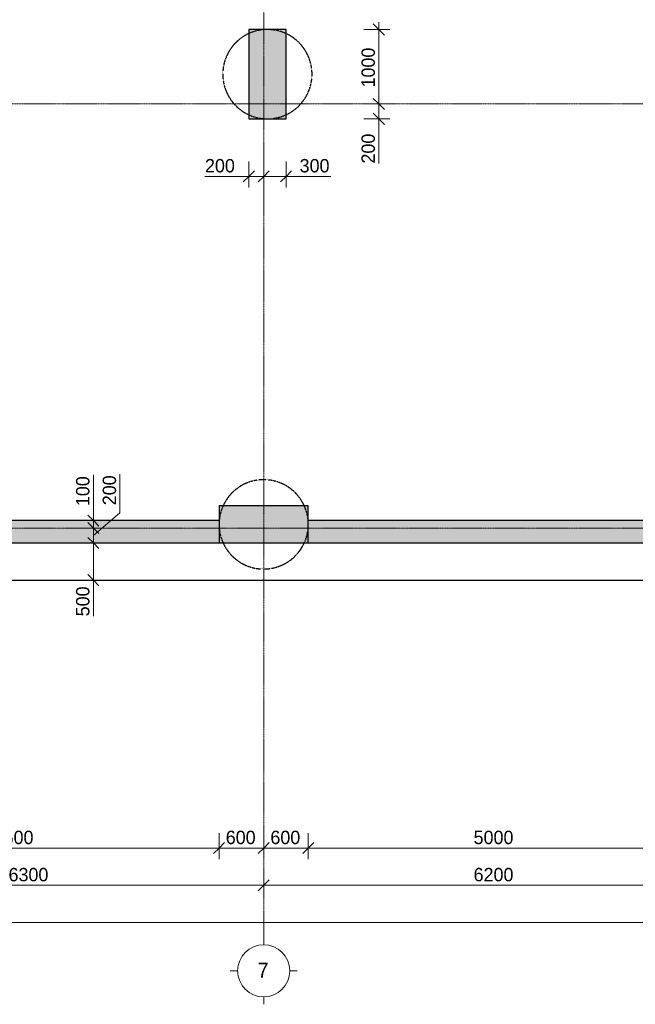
# Model space of a CAD drawing. Header units: millimetres. Extents: x -5900 to 46500, y -6400 to 30095.
# Tile 5 of 12: x 10821 to 19094, y -6400 to 6832. Entities that reach past the tile are written whole.
import ezdxf

# ---------------------------------------------------------------- set-up
doc = ezdxf.new("R2010")
doc.units = ezdxf.units.MM
doc.linetypes.add('StructuralPlan-G00_R$0$Grid Line', pattern=[22.225, 12.7, -3.175, 3.175, -3.175])
doc.linetypes.add('StructuralPlan-G00_R$0$Hidden 1_5', pattern=[2.2, 1.5, -0.7])
for name, color, linetype, lineweight in [('StructuralPlan-G00_R$0$A-010-D_DIM', 7, 'Continuous', 5), ('StructuralPlan-G00_R$0$A-010-D_DIM-100', 7, 'Continuous', 5), ('StructuralPlan-G00_R$0$A-200-M_WALL_EXT', 7, 'Continuous', 30), ('StructuralPlan-G00_R$0$A-200-M_WALL_PAT', 7, 'Continuous', 30), ('StructuralPlan-G00_R$0$S-160-M_FOUND', 7, 'Continuous', 30), ('StructuralPlan-G00_R$0$S-280-M_COLUMN', 7, 'Continuous', 30), ('StructuralPlan-G00_R$0$S-280-M_COLUMN main', 7, 'Continuous', 30), ('StructuralPlan-G00_R$0$S-280-MH_COLUMN hid lin', 7, 'StructuralPlan-G00_R$0$Hidden 1_5', 30), ('StructuralPlan-G00_R$0$Z-030-M_GRID', 7, 'Continuous', 5), ('StructuralPlan-G00_R$0$Z-033_T_GRIDREF', 7, 'Continuous', 5)]:
    doc.layers.add(name, color=color, linetype=linetype, lineweight=lineweight)
doc.styles.add('StructuralPlan-G00_R$0$Cubicon_1', font='Cubicon.ttf', dxfattribs={"height": 200})
doc.styles.add('StructuralPlan-G00_R$0$Cubicon_3', font='Cubicon.ttf', dxfattribs={"height": 180})
doc.dimstyles.new('StructuralPlan-G00_R$0$CUB_DIM_1_8', dxfattribs={"dimscale": 304.8, "dimtxt": 181.601257, "dimasz": 0.492126, "dimexe": 0.492126, "dimexo": 0.0625, "dimgap": 0, "dimtad": 1, "dimdec": 0, "dimzin": 0, "dimdsep": 46, "dimtxsty": 'StructuralPlan-G00_R$0$Cubicon_3', "dimblk1": 'StructuralPlan-G00_R$0$_Oblique', "dimblk2": 'StructuralPlan-G00_R$0$_Oblique', "dimsah": 1, "dimcen": 0.09, "dimdle": 0.328084, "dimazin": 0, "dimtfac": 1, "dimtdec": 4, "dimtix": 1, "dimtmove": 0, "dimatfit": 3, "dimfxl": 0.656168, "dimfxlon": 1, "dimtvp": 1, "dimtolj": 1, "dimtzin": 0, "dimarcsym": 2})
doc.dimstyles.new('StructuralPlan-G00_R$0$CUB_DIM_1_8_1', dxfattribs={"dimscale": 304.8, "dimtxt": 181.601257, "dimasz": 0.492126, "dimexe": 0.492126, "dimexo": 0.0625, "dimgap": 0, "dimtad": 1, "dimdec": 0, "dimzin": 0, "dimdsep": 46, "dimtxsty": 'StructuralPlan-G00_R$0$Cubicon_3', "dimblk1": 'StructuralPlan-G00_R$0$_Oblique', "dimblk2": 'StructuralPlan-G00_R$0$_Oblique', "dimsah": 1, "dimcen": 0.09, "dimdle": 0.328084, "dimazin": 0, "dimtfac": 1, "dimtdec": 4, "dimtix": 1, "dimtmove": 1, "dimatfit": 3, "dimfxl": 0.656168, "dimfxlon": 1, "dimtvp": 1, "dimtolj": 1, "dimtzin": 0, "dimarcsym": 2})
pattern_1 = [(45, (0, 0), (-318.198, 318.198), []), (50, (0, 0), (430.3563, -37.6515), [45, -495]), (355, (0, 0), (-83.251, 451.315), [36, -396]), (100.451, (35.86, -3.14), (347.1085, 413.661), [38.244, -420.685]), (46.184, (4e-13, 120), (640.3435, -99.314), [67.5, -742.5]), (96.636, (53.36, 111.7), (560.793, 584.475), [57.366, -631.028]), (351.184, (4e-13, 120), (560.799, 584.469), [54, -594]), (21, (60, 90), (358.1443, -241.5716), [45, -495]), (326, (60, 90), (145.989, 435.09), [36, -396]), (71.451, (89.84, 69.87), (504.135, 193.5146), [38.244, -420.685]), (37.5, (0, 0), (4.86394, 133.15754), [3.353, -257.447, 3.353, -264.647, -265]), (37.5, (0, 0), (4.86394, 133.15754), [-528.8, 3.353, -261.647]), (7.5, (0, 0), (105.2278, 157.7647), [3.353, -149.447, 3.353, -251.447, -101]), (7.5, (0, 0), (105.2278, 157.7647), [-407.6, 3.353, -97.647]), (327.5, (-89.2, 3e-13), (213.52897, -9.02195), [3.353, -96.647, 3.353, -308.647, -414]), (327.5, (-89.2, 3e-13), (213.52897, -9.02195), [-412, 3.353, -410.647]), (317.5, (-129.2, 4e-13), (233.2745, 40.042), [3.353, -126.647, 3.353, -203.847, -294]), (317.5, (-129.2, 4e-13), (233.2745, 40.042), [-337.2, 3.353, -290.647])]

# ---------------------------------------------------------------- blocks, each defined once
blk = doc.blocks.new('StructuralPlan-G00_R$0$Grid - 00_CUB_ღერძის თავი-752507-B01_RCW')
at = {"layer": 'StructuralPlan-G00_R$0$Z-033_T_GRIDREF'}
for p, q in [((0, 3.5), (0, 4.5)), ((-3.5, 0), (-4.5, 0)), ((3.5, 0), (4.5, 0)), ((0, -3.5), (0, -4.5))]:
    blk.add_line(p, q, dxfattribs=at)
blk.add_circle((0, 0), 3.5, dxfattribs=at)
blk = doc.blocks.new('StructuralPlan-G00_R$0$DIMBLOCK1-B01_RCW')
at = {"layer": 'StructuralPlan-G00_R$0$A-010-D_DIM-100', "transparency": 16777216}
for p, q in [((0, -5300), (0, -5100)), ((40600, -5300), (40600, -5100)), ((0, -5300), (75, -5225)), ((40600, -5300), (40675, -5225)), ((-100, -5300), (40700, -5300)), ((0, -5300), (-75, -5375)), ((0, -5300), (0, -5450)), ((40600, -5300), (40525, -5375)), ((40600, -5300), (40600, -5450))]:
    blk.add_line(p, q, dxfattribs=at)
at = {"layer": 'StructuralPlan-G00_R$0$A-010-D_DIM-100', "color": 0, "transparency": 16777216, "insert": (19951, -5067), "char_height": 180, "width": 838.16, "attachment_point": 1, "line_spacing_factor": 0.931288, "style": 'StructuralPlan-G00_R$0$Cubicon_3'}
blk.add_mtext('40600', dxfattribs=at)
blk = doc.blocks.new('StructuralPlan-G00_R$0$_Oblique')
at = {"color": 0, "linetype": 'ByBlock', "lineweight": -2}
blk.add_line((-0.5, -0.5), (0.5, 0.5), dxfattribs=at)
blk = doc.blocks.new('StructuralPlan-G00_R$0$DIMBLOCK3-B01_RCW')
at = {"layer": 'StructuralPlan-G00_R$0$A-010-D_DIM-100', "transparency": 16777216}
for p, q in [((7800, -4800), (7800, -4600)), ((14100, -4800), (14100, -4600)), ((7800, -4800), (7875, -4725)), ((14100, -4800), (14175, -4725)), ((7800, -4800), (7725, -4875)), ((7800, -4800), (14100, -4800)), ((7800, -4800), (7800, -4950)), ((14100, -4800), (14025, -4875)), ((14100, -4800), (14100, -4950))]:
    blk.add_line(p, q, dxfattribs=at)
at = {"layer": 'StructuralPlan-G00_R$0$A-010-D_DIM-100', "color": 0, "transparency": 16777216, "insert": (10671, -4567), "char_height": 180, "width": 670.53, "attachment_point": 1, "line_spacing_factor": 0.931288, "style": 'StructuralPlan-G00_R$0$Cubicon_3'}
blk.add_mtext('6300', dxfattribs=at)
blk = doc.blocks.new('StructuralPlan-G00_R$0$DIMBLOCK4-B01_RCW')
at = {"layer": 'StructuralPlan-G00_R$0$A-010-D_DIM-100', "transparency": 16777216}
for p, q in [((14100, -4800), (14100, -4600)), ((20300, -4800), (20300, -4600)), ((14100, -4800), (14175, -4725)), ((20300, -4800), (20375, -4725)), ((14100, -4800), (14025, -4875)), ((14100, -4800), (20300, -4800)), ((14100, -4800), (14100, -4950)), ((20300, -4800), (20225, -4875)), ((20300, -4800), (20300, -4950))]:
    blk.add_line(p, q, dxfattribs=at)
at = {"layer": 'StructuralPlan-G00_R$0$A-010-D_DIM-100', "color": 0, "transparency": 16777216, "insert": (16921, -4567), "char_height": 180, "width": 670.53, "attachment_point": 1, "line_spacing_factor": 0.931288, "style": 'StructuralPlan-G00_R$0$Cubicon_3'}
blk.add_mtext('6200', dxfattribs=at)
blk = doc.blocks.new('StructuralPlan-G00_R$0$DIMBLOCK13-B01_RCW')
at = {"layer": 'StructuralPlan-G00_R$0$A-010-D_DIM-100', "transparency": 16777216}
for p, q in [((8000, -4300), (8000, -4100)), ((13500, -4300), (13500, -4100)), ((8000, -4300), (8075, -4225)), ((13500, -4300), (13575, -4225)), ((8000, -4300), (7925, -4375)), ((8000, -4300), (13500, -4300)), ((8000, -4300), (8000, -4450)), ((13500, -4300), (13425, -4375)), ((13500, -4300), (13500, -4450))]:
    blk.add_line(p, q, dxfattribs=at)
at = {"layer": 'StructuralPlan-G00_R$0$A-010-D_DIM-100', "color": 0, "transparency": 16777216, "insert": (10471, -4067), "char_height": 180, "width": 670.53, "attachment_point": 1, "line_spacing_factor": 0.931288, "style": 'StructuralPlan-G00_R$0$Cubicon_3'}
blk.add_mtext('5500', dxfattribs=at)
blk = doc.blocks.new('StructuralPlan-G00_R$0$DIMBLOCK14-B01_RCW')
at = {"layer": 'StructuralPlan-G00_R$0$A-010-D_DIM-100', "transparency": 16777216}
for p, q in [((13500, -4300), (13500, -4100)), ((14100, -4300), (14100, -4100)), ((13500, -4300), (13575, -4225)), ((14100, -4300), (14175, -4225)), ((13500, -4300), (13425, -4375)), ((13500, -4300), (14100, -4300)), ((13500, -4300), (13500, -4450)), ((14100, -4300), (14025, -4375)), ((14100, -4300), (14100, -4450))]:
    blk.add_line(p, q, dxfattribs=at)
at = {"layer": 'StructuralPlan-G00_R$0$A-010-D_DIM-100', "color": 0, "transparency": 16777216, "insert": (13590, -4067), "char_height": 180, "width": 502.9, "attachment_point": 1, "line_spacing_factor": 0.931288, "style": 'StructuralPlan-G00_R$0$Cubicon_3'}
blk.add_mtext('600', dxfattribs=at)
blk = doc.blocks.new('StructuralPlan-G00_R$0$DIMBLOCK15-B01_RCW')
at = {"layer": 'StructuralPlan-G00_R$0$A-010-D_DIM-100', "transparency": 16777216}
for p, q in [((14100, -4300), (14100, -4100)), ((14700, -4300), (14700, -4100)), ((14100, -4300), (14175, -4225)), ((14700, -4300), (14775, -4225)), ((14100, -4300), (14025, -4375)), ((14100, -4300), (14700, -4300)), ((14100, -4300), (14100, -4450)), ((14700, -4300), (14625, -4375)), ((14700, -4300), (14700, -4450))]:
    blk.add_line(p, q, dxfattribs=at)
at = {"layer": 'StructuralPlan-G00_R$0$A-010-D_DIM-100', "color": 0, "transparency": 16777216, "insert": (14190, -4067), "char_height": 180, "width": 502.9, "attachment_point": 1, "line_spacing_factor": 0.931288, "style": 'StructuralPlan-G00_R$0$Cubicon_3'}
blk.add_mtext('600', dxfattribs=at)
blk = doc.blocks.new('StructuralPlan-G00_R$0$DIMBLOCK16-B01_RCW')
at = {"layer": 'StructuralPlan-G00_R$0$A-010-D_DIM-100', "transparency": 16777216}
for p, q in [((14700, -4300), (14700, -4100)), ((19700, -4300), (19700, -4100)), ((14700, -4300), (14775, -4225)), ((19700, -4300), (19775, -4225)), ((14700, -4300), (14625, -4375)), ((14700, -4300), (19700, -4300)), ((14700, -4300), (14700, -4450)), ((19700, -4300), (19625, -4375)), ((19700, -4300), (19700, -4450))]:
    blk.add_line(p, q, dxfattribs=at)
at = {"layer": 'StructuralPlan-G00_R$0$A-010-D_DIM-100', "color": 0, "transparency": 16777216, "insert": (16921, -4067), "char_height": 180, "width": 670.53, "attachment_point": 1, "line_spacing_factor": 0.931288, "style": 'StructuralPlan-G00_R$0$Cubicon_3'}
blk.add_mtext('5000', dxfattribs=at)
blk = doc.blocks.new('StructuralPlan-G00_R$0$DIMBLOCK91-B01_RCW')
at = {"layer": 'StructuralPlan-G00_R$0$A-010-D_DIM-100', "transparency": 16777216}
for p, q in [((13900, 4727), (13900, 4927)), ((14100, 4727), (14100, 4927)), ((13900, 4727), (13975, 4802)), ((14100, 4727), (14175, 4802)), ((13311, 4727), (13830, 4727)), ((13800, 4727), (14100, 4727)), ((13900, 4727), (13825, 4652)), ((13830, 4727), (14000, 4727)), ((13900, 4727), (13900, 4577)), ((14100, 4727), (14025, 4652)), ((14100, 4727), (14100, 4577))]:
    blk.add_line(p, q, dxfattribs=at)
at = {"layer": 'StructuralPlan-G00_R$0$A-010-D_DIM-100', "color": 0, "transparency": 16777216, "insert": (13311, 4960), "char_height": 180, "width": 502.9, "attachment_point": 1, "line_spacing_factor": 0.931288, "style": 'StructuralPlan-G00_R$0$Cubicon_3'}
blk.add_mtext('200', dxfattribs=at)
blk = doc.blocks.new('StructuralPlan-G00_R$0$DIMBLOCK92-B01_RCW')
at = {"layer": 'StructuralPlan-G00_R$0$A-010-D_DIM-100', "transparency": 16777216}
for p, q in [((14100, 4727), (14100, 4927)), ((14400, 4727), (14400, 4927)), ((14100, 4727), (14175, 4802)), ((14400, 4727), (14475, 4802)), ((14100, 4727), (14025, 4652)), ((14100, 4727), (14500, 4727)), ((14100, 4727), (14100, 4577)), ((14483, 4727), (14250, 4727)), ((14400, 4727), (14325, 4652)), ((14400, 4727), (14400, 4577)), ((15002, 4727), (14483, 4727))]:
    blk.add_line(p, q, dxfattribs=at)
at = {"layer": 'StructuralPlan-G00_R$0$A-010-D_DIM-100', "color": 0, "transparency": 16777216, "insert": (14583, 4960), "char_height": 180, "width": 502.9, "attachment_point": 1, "line_spacing_factor": 0.931288, "style": 'StructuralPlan-G00_R$0$Cubicon_3'}
blk.add_mtext('300', dxfattribs=at)
blk = doc.blocks.new('StructuralPlan-G00_R$0$DIMBLOCK93-B01_RCW')
at = {"layer": 'StructuralPlan-G00_R$0$A-010-D_DIM-100', "transparency": 16777216}
for p, q in [((15647, 5700), (15447, 5700)), ((15647, 5700), (15572, 5775)), ((15647, 5400), (15647, 5700)), ((15647, 5700), (15722, 5625)), ((15647, 5700), (15797, 5700)), ((15647, 5500), (15572, 5575)), ((15647, 5418), (15647, 5600)), ((15647, 5500), (15447, 5500)), ((15647, 5500), (15722, 5425)), ((15647, 5500), (15797, 5500)), ((15647, 4899), (15647, 5418))]:
    blk.add_line(p, q, dxfattribs=at)
at = {"layer": 'StructuralPlan-G00_R$0$A-010-D_DIM-100', "color": 0, "transparency": 16777216, "insert": (15414, 4899), "char_height": 180, "width": 502.9, "attachment_point": 1, "rotation": 90, "line_spacing_factor": 0.931288, "style": 'StructuralPlan-G00_R$0$Cubicon_3'}
blk.add_mtext('200', dxfattribs=at)
blk = doc.blocks.new('StructuralPlan-G00_R$0$DIMBLOCK94-B01_RCW')
at = {"layer": 'StructuralPlan-G00_R$0$A-010-D_DIM-100', "transparency": 16777216}
for p, q in [((15647, 6700), (15572, 6775)), ((15647, 5700), (15647, 6800)), ((15647, 6700), (15447, 6700)), ((15647, 6700), (15722, 6625)), ((15647, 6700), (15797, 6700)), ((15647, 5700), (15447, 5700)), ((15647, 5700), (15572, 5775)), ((15647, 5700), (15722, 5625)), ((15647, 5700), (15797, 5700))]:
    blk.add_line(p, q, dxfattribs=at)
at = {"layer": 'StructuralPlan-G00_R$0$A-010-D_DIM-100', "color": 0, "transparency": 16777216, "insert": (15414, 5921), "char_height": 180, "width": 670.53, "attachment_point": 1, "rotation": 90, "line_spacing_factor": 0.931288, "style": 'StructuralPlan-G00_R$0$Cubicon_3'}
blk.add_mtext('1000', dxfattribs=at)
blk = doc.blocks.new('StructuralPlan-G00_R$0$DIMBLOCK121-B01_RCW')
at = {"layer": 'StructuralPlan-G00_R$0$A-010-D_DIM-100', "transparency": 16777216}
for p, q in [((11811, -200), (11736, -125)), ((11811, -200), (11611, -200)), ((11811, -800), (11811, -200)), ((11811, -200), (11886, -275)), ((11811, -200), (11961, -200)), ((11811, -667), (11811, -450)), ((11811, -700), (11736, -625)), ((11811, -700), (11611, -700)), ((11811, -1186), (11811, -667)), ((11811, -700), (11886, -775)), ((11811, -700), (11961, -700))]:
    blk.add_line(p, q, dxfattribs=at)
at = {"layer": 'StructuralPlan-G00_R$0$A-010-D_DIM-100', "color": 0, "transparency": 16777216, "insert": (11578, -1186), "char_height": 180, "width": 502.9, "attachment_point": 1, "rotation": 90, "line_spacing_factor": 0.931288, "style": 'StructuralPlan-G00_R$0$Cubicon_3'}
blk.add_mtext('500', dxfattribs=at)
blk = doc.blocks.new('StructuralPlan-G00_R$0$DIMBLOCK122-B01_RCW')
at = {"layer": 'StructuralPlan-G00_R$0$A-010-D_DIM-100', "transparency": 16777216}
for p, q in [((12169, 726), (12169, 207)), ((12169, 207), (11811, -100)), ((11811, 0), (11736, 75)), ((11811, 0), (11611, 0)), ((11811, -200), (11736, -125)), ((11811, -200), (11811, 0)), ((11811, 0), (11886, -75)), ((11811, 0), (11961, 0)), ((11811, -200), (11611, -200)), ((11811, -200), (11886, -275)), ((11811, -200), (11961, -200))]:
    blk.add_line(p, q, dxfattribs=at)
at = {"layer": 'StructuralPlan-G00_R$0$A-010-D_DIM-100', "color": 0, "transparency": 16777216, "insert": (11936, 307), "char_height": 180, "width": 502.9, "attachment_point": 1, "rotation": 90, "line_spacing_factor": 0.931288, "style": 'StructuralPlan-G00_R$0$Cubicon_3'}
blk.add_mtext('200', dxfattribs=at)
blk = doc.blocks.new('StructuralPlan-G00_R$0$DIMBLOCK123-B01_RCW')
at = {"layer": 'StructuralPlan-G00_R$0$A-010-D_DIM-100', "transparency": 16777216}
for p, q in [((11811, 714), (11811, 195)), ((11811, 100), (11736, 175)), ((11811, 0), (11811, 200)), ((11811, 195), (11811, 50)), ((11811, 100), (11611, 100)), ((11811, 0), (11736, 75)), ((11811, 100), (11886, 25)), ((11811, 100), (11961, 100)), ((11811, 0), (11611, 0)), ((11811, 0), (11886, -75)), ((11811, 0), (11961, 0))]:
    blk.add_line(p, q, dxfattribs=at)
at = {"layer": 'StructuralPlan-G00_R$0$A-010-D_DIM-100', "color": 0, "transparency": 16777216, "insert": (11578, 295), "char_height": 180, "width": 502.9, "attachment_point": 1, "rotation": 90, "line_spacing_factor": 0.931288, "style": 'StructuralPlan-G00_R$0$Cubicon_3'}
blk.add_mtext('100', dxfattribs=at)
blk = doc.blocks.new('StructuralPlan-G00_R')
at = {"layer": 'StructuralPlan-G00_R$0$A-200-M_WALL_PAT', "lineweight": 5}
h = blk.add_hatch(dxfattribs=at)
h.set_pattern_fill('FP_1', color=256, angle=225, style=0, pattern_type=2)
h.set_pattern_definition(pattern_1)
h.paths.add_polyline_path([(13095, -200), (13500, -200), (13500, 100), (8000, 100), (8000, -200)])
h.paths.add_polyline_path([(5890, -200), (6800, -200), (6800, 100), (1000, 100), (1000, -200)])
h = blk.add_hatch(dxfattribs=at)
h.set_pattern_fill('FP_1', color=256, angle=225, style=0, pattern_type=2)
h.set_pattern_definition(pattern_1)
h.paths.add_polyline_path([(39600, -200), (39600, 100), (33800, 100), (33800, -200), (34710, -200)])
h.paths.add_polyline_path([(16697.5, -200), (19700, -200), (19700, 100), (14700, 100), (14700, -200)])
h.paths.add_polyline_path([(25900, -200), (25900, 100), (20900, 100), (20900, -200), (23902.5, -200)])
h.paths.add_polyline_path([(32600, -200), (32600, 100), (27100, 100), (27100, -200), (27505, -200)])
at = {"layer": 'StructuralPlan-G00_R$0$S-280-M_COLUMN main', "true_color": 0xa4a4a4}
for points in [[(13900, 5500), (14400, 5500), (14400, 6700), (13900, 6700)], [(14700, -200), (14700, 300), (13500, 300), (13500, -200)]]:
    blk.add_hatch(color=253, dxfattribs=at).paths.add_polyline_path(points)
at = {"layer": 'StructuralPlan-G00_R$0$A-200-M_WALL_EXT'}
for p, q in [((13500, 100), (8000, 100)), ((19700, 100), (14700, 100)), ((8000, -200), (13500, -200)), ((14700, -200), (19700, -200))]:
    blk.add_line(p, q, dxfattribs=at)
at = {"layer": 'StructuralPlan-G00_R$0$S-160-M_FOUND'}
blk.add_line((-300, -700), (41400, -700), dxfattribs=at)
at = {"layer": 'StructuralPlan-G00_R$0$S-280-M_COLUMN'}
for p, q in [((14400, 6700), (13900, 6700)), ((13900, 6700), (13900, 5500)), ((14400, 5500), (14400, 6700)), ((13900, 5500), (14400, 5500)), ((14700, 300), (13500, 300)), ((13500, 300), (13500, 100)), ((14700, 100), (14700, 300)), ((13500, -200), (14700, -200))]:
    blk.add_line(p, q, dxfattribs=at)
at = {"layer": 'StructuralPlan-G00_R$0$S-280-M_COLUMN main'}
for p, q in [((13500, 100), (13500, -200)), ((14700, -200), (14700, 100))]:
    blk.add_line(p, q, dxfattribs=at)
at = {"layer": 'StructuralPlan-G00_R$0$S-280-MH_COLUMN hid lin'}
for centre, start, end in [((14150, 6100), 90.06646, 269.93354), ((14150, 6100), 270.06646, 89.93354), ((14100, 50), 90, 179.93354), ((14100, 50), 0.06646, 90), ((14100, 50), 180.06646, 270), ((14100, 50), 270, 359.93354)]:
    blk.add_arc(centre, 600, start, end, dxfattribs=at)
at = {"layer": 'StructuralPlan-G00_R$0$Z-030-M_GRID', "linetype": 'StructuralPlan-G00_R$0$Grid Line'}
for p, q in [((14100, 22900), (14100, -5500)), ((45600, 5700), (-5000, 5700)), ((45600, 0), (-5000, 0))]:
    blk.add_line(p, q, dxfattribs=at)
at = {"layer": 'StructuralPlan-G00_R$0$Z-033_T_GRIDREF', "xscale": 99.99999999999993, "yscale": 99.99999999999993, "zscale": 99.99999999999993, "rotation": 180}
blk.add_blockref('StructuralPlan-G00_R$0$Grid - 00_CUB_ღერძის თავი-752507-B01_RCW', (14100, -5950), dxfattribs=at)
at = {"layer": 'StructuralPlan-G00_R$0$Z-033_T_GRIDREF', "insert": (14017.6, -5840.2), "char_height": 200, "width": 192.405, "attachment_point": 1, "style": 'StructuralPlan-G00_R$0$Cubicon_1'}
blk.add_mtext('\\fCubicon|b0|i0|c204|p2|;7', dxfattribs=at)
at = {"layer": 'StructuralPlan-G00_R$0$A-010-D_DIM'}
dim = blk.add_linear_dim(base=(15646.6, 6700), p1=(15446.6, 5700), p2=(15446.6, 6700), angle=90, dimstyle='StructuralPlan-G00_R$0$CUB_DIM_1_8', override={"dimpost": '<>', "dimfxl": 1000}, dxfattribs=at)
dim.commit()
dim.dimension.update_dxf_attribs({"geometry": 'StructuralPlan-G00_R$0$DIMBLOCK94-B01_RCW', "text_midpoint": (15554.8, 6200)})
for base, p1, p2, override, picture, middle in [((15646.6, 5700), (15446.6, 5500), (15446.6, 5700), {"dimpost": '<>', "dimfxl": 200}, 'StructuralPlan-G00_R$0$DIMBLOCK93-B01_RCW', (15533.6, 5150.6)), ((11810.9, 100), (11610.9, 0), (11610.9, 100), {"dimpost": '<>', "dimfxl": 100}, 'StructuralPlan-G00_R$0$DIMBLOCK123-B01_RCW', (11697.8, 546)), ((11810.9, 0), (11610.9, -200), (11610.9, 0), {"dimpost": '<>', "dimfxl": 200}, 'StructuralPlan-G00_R$0$DIMBLOCK122-B01_RCW', (12055.8, 558.8)), ((11810.9, -200), (11610.9, -700), (11610.9, -200), {"dimpost": '<>', "dimfxl": 500}, 'StructuralPlan-G00_R$0$DIMBLOCK121-B01_RCW', (11697.8, -934.8))]:
    dim = blk.add_linear_dim(base=base, p1=p1, p2=p2, angle=90, dimstyle='StructuralPlan-G00_R$0$CUB_DIM_1_8_1', override=override, dxfattribs=at)
    dim.commit()
    dim.dimension.update_dxf_attribs({"geometry": picture, "text_midpoint": middle, "dimtype": 128, "text_rotation": 90})
for base, p1, p2, override, picture, middle in [((14100, 4727.2), (13900, 4927.2), (14100, 4927.2), {"dimpost": '<>', "dimfxl": 200}, 'StructuralPlan-G00_R$0$DIMBLOCK91-B01_RCW', (13562.2, 4840.2)), ((14400, 4727.2), (14100, 4927.2), (14400, 4927.2), {"dimpost": '<>', "dimfxl": 300}, 'StructuralPlan-G00_R$0$DIMBLOCK92-B01_RCW', (14834.1, 4840.2))]:
    dim = blk.add_linear_dim(base=base, p1=p1, p2=p2, dimstyle='StructuralPlan-G00_R$0$CUB_DIM_1_8_1', override=override, dxfattribs=at)
    dim.commit()
    dim.dimension.update_dxf_attribs({"geometry": picture, "text_midpoint": middle, "dimtype": 128})
for base, p1, p2, override, picture, middle in [((13500, -4300), (8000, -4100), (13500, -4100), {"dimpost": '<>', "dimfxl": 5499.999976}, 'StructuralPlan-G00_R$0$DIMBLOCK13-B01_RCW', (10750, -4208.2)), ((14100, -4300), (13500, -4100), (14100, -4100), {"dimpost": '<>', "dimfxl": 600}, 'StructuralPlan-G00_R$0$DIMBLOCK14-B01_RCW', (13800, -4208.2)), ((14700, -4300), (14100, -4100), (14700, -4100), {"dimpost": '<>', "dimfxl": 600}, 'StructuralPlan-G00_R$0$DIMBLOCK15-B01_RCW', (14400, -4208.2)), ((19700, -4300), (14700, -4100), (19700, -4100), {"dimpost": '<>', "dimfxl": 5000}, 'StructuralPlan-G00_R$0$DIMBLOCK16-B01_RCW', (17200, -4208.2)), ((14100, -4800), (7800, -4600), (14100, -4600), {"dimpost": '<>', "dimfxl": 6299.999976}, 'StructuralPlan-G00_R$0$DIMBLOCK3-B01_RCW', (10950, -4708.1)), ((20300, -4800), (14100, -4600), (20300, -4600), {"dimpost": '<>', "dimfxl": 6200}, 'StructuralPlan-G00_R$0$DIMBLOCK4-B01_RCW', (17200, -4708.2)), ((40600, -5300), (0, -5100), (40600, -5100), {"dimpost": '<>', "dimfxl": 40599.999976}, 'StructuralPlan-G00_R$0$DIMBLOCK1-B01_RCW', (20300, -5208.2))]:
    dim = blk.add_linear_dim(base=base, p1=p1, p2=p2, dimstyle='StructuralPlan-G00_R$0$CUB_DIM_1_8', override=override, dxfattribs=at)
    dim.commit()
    dim.dimension.update_dxf_attribs({"geometry": picture, "text_midpoint": middle})

msp = doc.modelspace()

# ---------------------------------------------------------------- block references
msp.add_blockref('StructuralPlan-G00_R', (0, 0))

doc.saveas('drawing.dxf')
